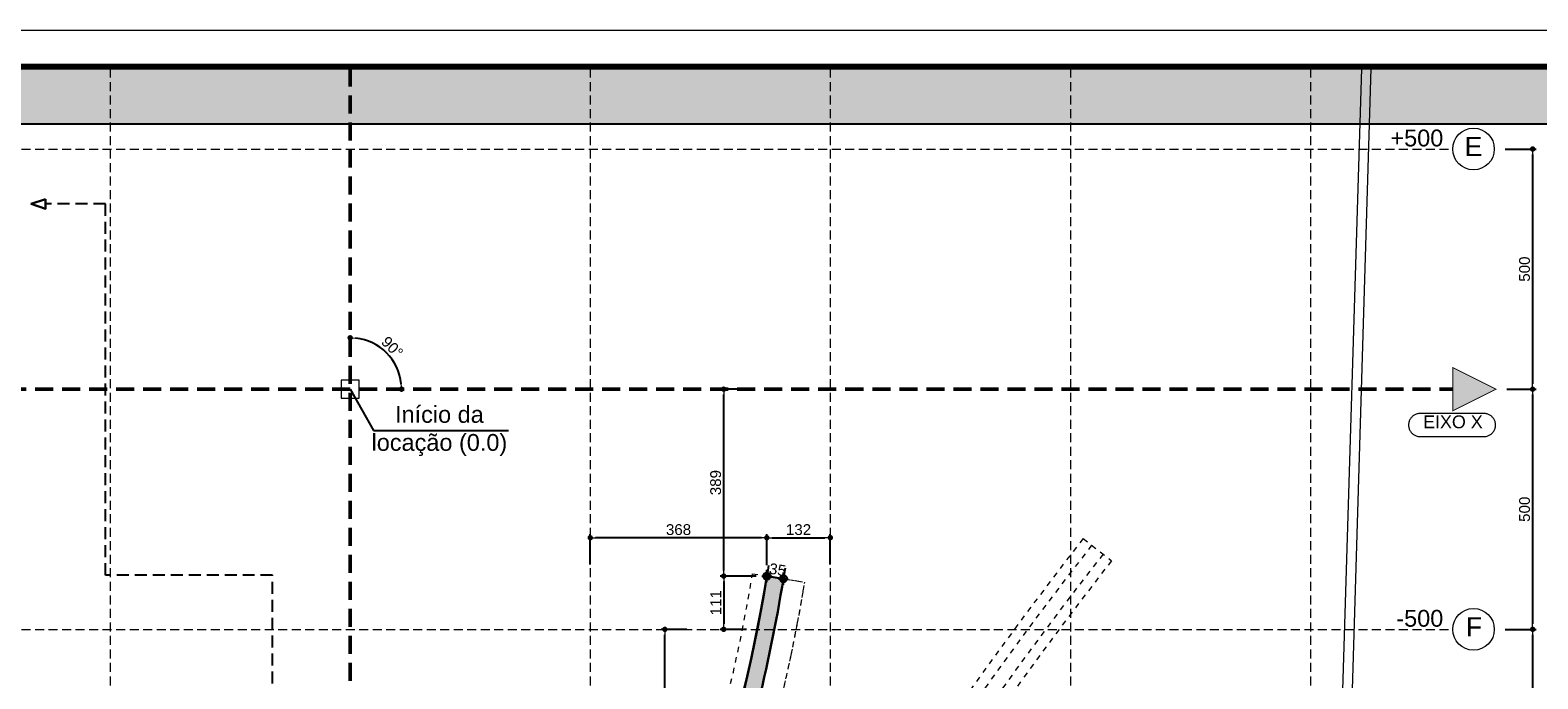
# Model space of a CAD drawing. Header units: millimetres. Extents: x 83 to 471, y -739 to 93.
# Tile 113 of 185: x 129 to 171, y -297 to -279. Entities that reach past the tile are written whole.
import ezdxf
from ezdxf.enums import TextEntityAlignment as Align

# ---------------------------------------------------------------- set-up
doc = ezdxf.new("R2010")
doc.units = ezdxf.units.MM
for name, pattern in [('CYPE_RAYA', [0.225, 0.1125, -0.1125]), ('CYPE_RAYAPUNTOPUNTO', [0.45, 0.225, -0.075, 0, -0.075, 0, -0.075]), ('TRAZO_HUECO', [0.75, 0.5, -0.25]), ('TRAZO_INTERIOR_VIGA', [0.375, 0.25, -0.125])]:
    doc.linetypes.add(name, pattern=pattern)
for name, color, linetype, lineweight in [('.', 7, 'Continuous', 5), ('__MAGNUS.Cota', 30, 'Continuous', 9), ('__MAGNUS.Margem', 7, 'Continuous', 70), ('__MAGNUS.Selo', 7, 'Continuous', 30), ('A-FLOR', 7, 'Continuous', 9), ('BL_CONTORNO', 7, 'Continuous', 30), ('CARGCIM', 7, 'Continuous', 9), ('COTA', 7, 'Continuous', 20), ('COTA_FORMAS', 7, 'CYPE_RAYAPUNTOPUNTO', 0), ('COTAS', 250, 'Continuous', 5), ('COTAS_REF_LINHAS', 7, 'Continuous', 20), ('LC-Eixos', 9, 'Continuous', 5), ('OT_SEC_LAJE', 7, 'Continuous', 20), ('PECA_COMPLETA', 7, 'Continuous', 0), ('VIG_HATCH', 7, 'Continuous', 0)]:
    doc.layers.add(name, color=color, linetype=linetype, lineweight=lineweight)
doc.layers.add('COTAS - LOCAÇÃO', color=250, linetype='Continuous')
doc.layers.add('RAMPA', color=253, linetype='Continuous')
doc.styles.add('Arial', font='arial.ttf')
doc.styles.add('Arial Narrow', font='ARIALN.TTF')
doc.dimstyles.new('Copy of UM_75.000000', dxfattribs={"dimtxt": 0.3, "dimasz": 0.15, "dimexe": 0.1, "dimexo": 0.3, "dimgap": 0.07, "dimtad": 1, "dimdec": 0, "dimlfac": 75, "dimzin": 0, "dimdsep": 46, "dimtxsty": 'Arial', "dimblk": 'DOT', "dimcen": 0.09, "dimdle": 0.1, "dimclrd": 30, "dimclre": 30, "dimclrt": 7, "dimadec": 1, "dimazin": 2, "dimtfac": 1, "dimtdec": 0, "dimtofl": 0, "dimtmove": 0, "dimatfit": 3, "dimldrblk": 'DOT', "dimfxl": 1, "dimtolj": 1, "dimarcsym": 0})
doc.dimstyles.new('UM_50.000000 LOCAÇÃO', dxfattribs={"dimtxt": 0.22, "dimasz": 0.2, "dimexe": 0.1, "dimexo": 0.3, "dimgap": 0.07, "dimtad": 1, "dimjust": 1, "dimdec": 0, "dimlfac": 50, "dimdsep": 46, "dimtxsty": 'Arial', "dimcen": 0.09, "dimdle": 0.1, "dimse2": 1, "dimsd2": 1, "dimclrd": 30, "dimclre": 7, "dimclrt": 7, "dimadec": 1, "dimazin": 3, "dimtfac": 1, "dimtdec": 0, "dimtofl": 0, "dimtmove": 0, "dimatfit": 3, "dimfxl": 1, "dimtolj": 1, "dimarcsym": 0})

# ---------------------------------------------------------------- blocks, each defined once
blk = doc.blocks.new('G$C05BD9800')
at = {"layer": 'BL_CONTORNO', "linetype": 'CYPE_RAYA', "lineweight": 9}
blk.add_line((15.26676349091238, -3.110995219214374), (15.85819426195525, -3.572199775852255), dxfattribs=at)
for points in [[(-22.78596901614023, 3.513107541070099, -0.01106201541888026), (-21.61174227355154, 0.08398306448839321, 0.02649444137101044), (-18.3863402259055, -9.900050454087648, 0.2071939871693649), (-9.882679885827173, -18.81551847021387, 0.2110172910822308), (-0.1197103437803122, -18.72616227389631, 0.1747705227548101), (4.736607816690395, -14.27626782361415, 0.08829554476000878), (8.381558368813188, -3.843059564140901), (9.468281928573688, -4.018462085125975, -0.08819353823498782), (5.692996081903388, -14.82050828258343, -0.1637292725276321), (0.3566950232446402, -19.71821428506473, -0.2120889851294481), (-10.34480741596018, -19.81440853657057, -0.2060983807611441), (-19.4067750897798, -10.31289546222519, -0.02041681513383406), (-22.65786747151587, -0.2569930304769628, 0.0115782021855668), (-23.82018378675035, 3.132607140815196)], [(-23.06777548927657, 3.409635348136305, -0.01110088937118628), (-21.89983811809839, 1.591615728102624e-12, 0.02647157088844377), (-18.66718559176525, -10.00554568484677, 0.2071477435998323), (-10.00049999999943, -19.09141574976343, 0.2109043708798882), (-5.684341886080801e-14, -19.00127739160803, 0.1745439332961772), (5.000249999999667, -14.41948618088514, 0.08813894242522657), (8.679060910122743, -3.890953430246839), (9.023847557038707, -3.946603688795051, -0.08822558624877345), (5.29866158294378, -14.60324611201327, -0.1683396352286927), (0.1726782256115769, -19.3073034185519, -0.2121636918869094), (-10.16665016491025, -19.40093118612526, -0.2062770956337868), (-18.9878077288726, -10.14776954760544, -0.02335918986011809), (-22.22902319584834, -0.1198940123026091, 0.01156031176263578), (-23.39777971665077, 3.288466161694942)]]:
    blk.add_lwpolyline(points, format="xyb", close=True, dxfattribs=at)
for points in [[(15.26676349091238, -3.110995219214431, 0.03872693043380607), (7.466136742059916, -14.89111542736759, -0.1761883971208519), (-0.07835553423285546, -21.39626952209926, -0.1732121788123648), (-9.92787023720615, -21.45144571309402, -0.2496248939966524), (-21.01758665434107, -9.930233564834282, -0.006459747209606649), (-21.77223976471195, -7.796114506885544)], [(15.68076503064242, -3.433838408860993, 0.03872905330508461), (7.924598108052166, -15.14692545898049, -0.1762651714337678), (0.1044738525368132, -21.88841960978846, -0.1731761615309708), (-10.0961690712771, -21.94877190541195, -0.2492337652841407), (-21.51707895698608, -10.09308621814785, -0.006403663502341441), (-22.26942502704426, -7.964731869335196)], [(15.44419272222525, -3.249356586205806, 0.03872784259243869), (7.662619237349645, -15.00074999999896, -0.1762219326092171), (-1.024930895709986e-08, -21.60719107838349, -0.1731964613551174), (-9.999999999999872, -21.66458520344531, -0.2494547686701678), (-21.2316655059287, -9.99999999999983, -0.00643554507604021), (-21.98531916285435, -7.86837909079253, 0.00643554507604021)], [(15.85819426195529, -3.572199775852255, 0.03872995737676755), (8.121083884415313, -15.25655413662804, -0.1762965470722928), (0.1828291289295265, -22.09934085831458, -0.1731614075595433), (-10.16829305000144, -22.16191244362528, -0.2490722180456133), (-21.73112076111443, -10.1629478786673, -0.006380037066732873), (-22.48250442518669, -8.036996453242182)]]:
    blk.add_lwpolyline(points, format="xyb", dxfattribs=at)
blk = doc.blocks.new('*U1863')
at = {"layer": '__MAGNUS.Margem', "lineweight": 9}
blk.add_line((-1005.922513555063, 828.7196485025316), (183.0774864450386, 828.7196485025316), dxfattribs=at)
at = {"layer": '__MAGNUS.Margem', "linetype": 'Continuous'}
blk.add_line((-980.922513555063, 818.7196485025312), (173.0774864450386, 818.7196485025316), dxfattribs=at)
at = {"layer": '__MAGNUS.Selo', "style": 'Arial Narrow'}
for tag, height, width, p in [('PROPRIETÁRIO', 3.395000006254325, 1.000000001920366, (17.21365262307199, 48.90608562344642)), ('EDIFICAÇÃORESIDENCIAL', 3.395000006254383, 1.00000000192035, (17.21365262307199, 40.60663314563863)), ('ESTRUTURAL', 3.395000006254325, 1.000000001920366, (17.80158844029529, 20.69475924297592)), ('ANTEPROJETO', 2.425000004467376, 1.000000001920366, (111.6862229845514, 13.50243801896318)), ('ARQ01/01', 5.5, 1.000000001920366, (139.4442584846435, 9.49622269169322)), ('INDICADA', 2.425000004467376, 1.000000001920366, (111.5284553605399, 8.00497110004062))]:
    blk.add_attdef(tag, text='', height=height, dxfattribs=dict(at, width=width)).set_placement(p, align=Align.MIDDLE_LEFT)
at = {"layer": '__MAGNUS.Selo', "lineweight": 30, "flags": 104}
for tag, p in [('ENDEREÇODAOBRA', (17.21365262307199, 33.53604236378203)), ('ENDEREÇODAOBRA', (17.21365262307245, 27.86661950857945)), ('TÍTULO', (17.21365262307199, 10.79641230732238))]:
    blk.add_attdef(tag, text='', height=3.395000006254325, dxfattribs=at).set_placement(p, align=Align.MIDDLE_LEFT)
blk = doc.blocks.new('_DOT')
at = {"layer": '__MAGNUS.Cota', "linetype": 'ByBlock'}
blk.add_line((-0.5, 0), (-1, 0), dxfattribs=at)
at = {"layer": '__MAGNUS.Cota', "linetype": 'ByBlock', "const_width": 0.5}
blk.add_lwpolyline([(-0.25, 0, 1), (0.25, 0, 1)], format="xyb", close=True, dxfattribs=at)
blk = doc.blocks.new('*D2472')
at = {"layer": 'COTAS', "color": 30, "lineweight": -2}
for p, q in [((170.4477161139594, -281.817650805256), (171.3115779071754, -281.817650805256)), ((171.2115779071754, -281.967650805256), (171.2115779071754, -288.3346508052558)), ((170.4934318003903, -288.4846508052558), (171.3115779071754, -288.4846508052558))]:
    blk.add_line(p, q, dxfattribs=at)
at = {"layer": 'Defpoints', "color": 0}
for p in [(170.1477161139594, -281.817650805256), (170.1934318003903, -288.4846508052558), (171.2115779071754, -288.4846508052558)]:
    blk.add_point(p, dxfattribs=at)
at = {"layer": 'COTAS', "color": 30, "linetype": 'ByBlock', "lineweight": -2, "xscale": 0.15, "yscale": 0.15, "zscale": 0.15}
for p, rotation in [((171.2115779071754, -281.817650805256), 90), ((171.2115779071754, -288.4846508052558), 270)]:
    blk.add_blockref('_DOT', p, dxfattribs=dict(at, rotation=rotation))
at = {"layer": 'COTAS', "color": 7, "insert": (170.9884060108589, -285.1511508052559), "char_height": 0.3, "attachment_point": 5, "rotation": 90, "style": 'Arial'}
blk.add_mtext('\\A1;500', dxfattribs=at)
blk = doc.blocks.new('*D2473')
at = {"layer": 'COTAS', "color": 30, "lineweight": -2}
for p, q in [((170.4934318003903, -288.4846508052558), (171.3115779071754, -288.4846508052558)), ((171.2115779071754, -288.6346508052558), (171.2115779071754, -295.0016508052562)), ((170.4477161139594, -295.1516508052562), (171.3115779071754, -295.1516508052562))]:
    blk.add_line(p, q, dxfattribs=at)
at = {"layer": 'Defpoints', "color": 0}
for p in [(170.1934318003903, -288.4846508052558), (170.1477161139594, -295.1516508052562), (171.2115779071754, -295.1516508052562)]:
    blk.add_point(p, dxfattribs=at)
at = {"layer": 'COTAS', "color": 30, "linetype": 'ByBlock', "lineweight": -2, "xscale": 0.15, "yscale": 0.15, "zscale": 0.15}
for p, rotation in [((171.2115779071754, -288.4846508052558), 90), ((171.2115779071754, -295.1516508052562), 270)]:
    blk.add_blockref('_DOT', p, dxfattribs=dict(at, rotation=rotation))
at = {"layer": 'COTAS', "color": 7, "insert": (170.9884060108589, -291.818150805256), "char_height": 0.3, "attachment_point": 5, "rotation": 90, "style": 'Arial'}
blk.add_mtext('\\A1;500', dxfattribs=at)
blk = doc.blocks.new('*D2474')
at = {"layer": 'COTAS', "color": 30, "lineweight": -2}
for p, q in [((170.4477161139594, -295.1516508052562), (171.3115779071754, -295.1516508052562)), ((171.2115779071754, -295.3016508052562), (171.2115779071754, -301.6686508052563)), ((170.4477161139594, -301.8186508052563), (171.3115779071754, -301.8186508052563))]:
    blk.add_line(p, q, dxfattribs=at)
at = {"layer": 'Defpoints', "color": 0}
for p in [(170.1477161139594, -295.1516508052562), (170.1477161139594, -301.8186508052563), (171.2115779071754, -301.8186508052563)]:
    blk.add_point(p, dxfattribs=at)
at = {"layer": 'COTAS', "color": 30, "linetype": 'ByBlock', "lineweight": -2, "xscale": 0.15, "yscale": 0.15, "zscale": 0.15}
for p, rotation in [((171.2115779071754, -295.1516508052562), 90), ((171.2115779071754, -301.8186508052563), 270)]:
    blk.add_blockref('_DOT', p, dxfattribs=dict(at, rotation=rotation))
at = {"layer": 'COTAS', "color": 7, "insert": (170.9884060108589, -298.4851508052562), "char_height": 0.3, "attachment_point": 5, "rotation": 90, "style": 'Arial'}
blk.add_mtext('\\A1;500', dxfattribs=at)
blk = doc.blocks.new('PONTO AUXILIAR')
at = {"layer": '.'}
h = blk.add_hatch(color=256, dxfattribs=at)
h.dxf.hatch_style = 1
h.paths.add_polyline_path([(-0.1009483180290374, 0), (5.684341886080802e-15, 0), (5.684341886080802e-15, 0.1009483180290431, 0.414213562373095), (-0.1009483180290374, 0)], is_closed=False)
h.paths.add_polyline_path([(5.684341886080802e-15, -0.1009483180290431, 0.414213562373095), (0.1009483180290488, 0), (5.684341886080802e-15, 0), (5.684341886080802e-15, -0.1009483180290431)], is_closed=False)
for p, q in [((-0.1346530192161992, 0), (0.1346530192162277, 0)), ((5.684341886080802e-15, -0.1734126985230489), (5.684341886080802e-15, 0.1734126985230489))]:
    blk.add_line(p, q)
blk.add_circle((5.684341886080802e-15, 0), 0.1009483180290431)
blk = doc.blocks.new('*D2512')
at = {"layer": 'COTAS', "color": 30, "lineweight": -2}
for p, q in [((147.7252070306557, -295.1516508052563), (147.012252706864, -295.1516508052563)), ((147.112252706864, -300.6405463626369), (147.112252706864, -295.3016508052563)), ((147.8514415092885, -300.7905463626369), (147.012252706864, -300.7905463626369))]:
    blk.add_line(p, q, dxfattribs=at)
at = {"layer": 'Defpoints', "color": 0}
for p in [(147.112252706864, -295.1516508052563), (148.0252070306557, -295.1516508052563), (148.1514415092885, -300.7905463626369)]:
    blk.add_point(p, dxfattribs=at)
at = {"layer": 'COTAS', "color": 30, "linetype": 'ByBlock', "lineweight": -2, "xscale": 0.15, "yscale": 0.15, "zscale": 0.15}
for p, rotation in [((147.112252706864, -295.1516508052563), 90), ((147.112252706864, -300.7905463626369), 270)]:
    blk.add_blockref('_DOT', p, dxfattribs=dict(at, rotation=rotation))
at = {"layer": 'COTAS', "color": 7, "insert": (146.8889784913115, -297.9710985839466), "char_height": 0.3, "attachment_point": 5, "rotation": 90, "style": 'Arial'}
blk.add_mtext('\\A1;423', dxfattribs=at)
blk = doc.blocks.new('*D2513')
at = {"layer": 'COTAS', "color": 30, "lineweight": -2}
for p, q in [((149.6441848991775, -293.6725887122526), (148.6474939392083, -293.6725887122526)), ((148.7474939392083, -293.8225887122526), (148.7474939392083, -295.0016508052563)), ((149.3781609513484, -295.1516508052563), (148.6474939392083, -295.1516508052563))]:
    blk.add_line(p, q, dxfattribs=at)
at = {"layer": 'Defpoints', "color": 0}
for p in [(149.9441848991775, -293.6725887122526), (148.7474939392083, -295.1516508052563), (149.6781609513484, -295.1516508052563)]:
    blk.add_point(p, dxfattribs=at)
at = {"layer": 'COTAS', "color": 30, "linetype": 'ByBlock', "lineweight": -2, "xscale": 0.15, "yscale": 0.15, "zscale": 0.15}
for p, rotation in [((148.7474939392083, -293.6725887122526), 90), ((148.7474939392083, -295.1516508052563), 270)]:
    blk.add_blockref('_DOT', p, dxfattribs=dict(at, rotation=rotation))
at = {"layer": 'COTAS', "color": 7, "insert": (148.5268800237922, -294.4121197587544), "char_height": 0.3, "attachment_point": 5, "rotation": 90, "style": 'Arial'}
blk.add_mtext('\\A1;111', dxfattribs=at)
blk = doc.blocks.new('*D2514')
at = {"layer": 'COTAS', "color": 30, "lineweight": -2}
for p, q in [((149.5125554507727, -288.4846508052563), (148.6474939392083, -288.4846508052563)), ((148.7474939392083, -293.5225887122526), (148.7474939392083, -288.6346508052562)), ((149.6441848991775, -293.6725887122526), (148.6474939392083, -293.6725887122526))]:
    blk.add_line(p, q, dxfattribs=at)
at = {"layer": 'Defpoints', "color": 0}
for p in [(148.7474939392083, -288.4846508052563), (149.8125554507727, -288.4846508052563), (149.9441848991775, -293.6725887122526)]:
    blk.add_point(p, dxfattribs=at)
at = {"layer": 'COTAS', "color": 30, "linetype": 'ByBlock', "lineweight": -2, "xscale": 0.15, "yscale": 0.15, "zscale": 0.15}
for p, rotation in [((148.7474939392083, -288.4846508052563), 90), ((148.7474939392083, -293.6725887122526), 270)]:
    blk.add_blockref('_DOT', p, dxfattribs=dict(at, rotation=rotation))
at = {"layer": 'COTAS', "color": 7, "insert": (148.5242197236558, -291.0786197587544), "char_height": 0.3, "attachment_point": 5, "rotation": 90, "style": 'Arial'}
blk.add_mtext('\\A1;389', dxfattribs=at)
blk = doc.blocks.new('*D2515')
at = {"layer": 'COTAS', "color": 30, "lineweight": -2}
for p, q in [((145.0401322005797, -293.3513430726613), (145.0401322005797, -292.5076440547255)), ((149.7941848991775, -292.6076440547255), (145.1901322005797, -292.6076440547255)), ((149.9441848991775, -293.3725887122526), (149.9441848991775, -292.5076440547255))]:
    blk.add_line(p, q, dxfattribs=at)
at = {"layer": 'Defpoints', "color": 0}
for p in [(145.0401322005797, -292.6076440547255), (145.0401322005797, -293.6513430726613), (149.9441848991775, -293.6725887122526)]:
    blk.add_point(p, dxfattribs=at)
at = {"layer": 'COTAS', "color": 30, "linetype": 'ByBlock', "lineweight": -2, "xscale": 0.15, "yscale": 0.15, "zscale": 0.15, "rotation": 180}
blk.add_blockref('_DOT', (145.0401322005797, -292.6076440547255), dxfattribs=at)
at = {"layer": 'COTAS', "color": 30, "linetype": 'ByBlock', "lineweight": -2, "xscale": 0.15, "yscale": 0.15, "zscale": 0.15}
blk.add_blockref('_DOT', (149.9441848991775, -292.6076440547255), dxfattribs=at)
at = {"layer": 'COTAS', "color": 7, "insert": (147.4921585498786, -292.384369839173), "char_height": 0.3, "attachment_point": 5, "style": 'Arial'}
blk.add_mtext('\\A1;368', dxfattribs=at)
blk = doc.blocks.new('*D2516')
at = {"layer": 'COTAS', "color": 30, "lineweight": -2}
for p, q in [((149.9441848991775, -293.3725887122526), (149.9441848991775, -292.5076440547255)), ((150.0941848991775, -292.6076440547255), (151.5571322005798, -292.6076440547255)), ((151.7071322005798, -293.3513430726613), (151.7071322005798, -292.5076440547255))]:
    blk.add_line(p, q, dxfattribs=at)
at = {"layer": 'Defpoints', "color": 0}
for p in [(151.7071322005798, -292.6076440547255), (149.9441848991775, -293.6725887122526), (151.7071322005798, -293.6513430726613)]:
    blk.add_point(p, dxfattribs=at)
at = {"layer": 'COTAS', "color": 30, "linetype": 'ByBlock', "lineweight": -2, "xscale": 0.15, "yscale": 0.15, "zscale": 0.15, "rotation": 180}
blk.add_blockref('_DOT', (149.9441848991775, -292.6076440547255), dxfattribs=at)
at = {"layer": 'COTAS', "color": 30, "linetype": 'ByBlock', "lineweight": -2, "xscale": 0.15, "yscale": 0.15, "zscale": 0.15}
blk.add_blockref('_DOT', (151.7071322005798, -292.6076440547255), dxfattribs=at)
at = {"layer": 'COTAS', "color": 7, "insert": (150.8256585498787, -292.384369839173), "char_height": 0.3, "attachment_point": 5, "style": 'Arial'}
blk.add_mtext('\\A1;132', dxfattribs=at)
blk = doc.blocks.new('*D2540')
at = {"color": 30, "lineweight": -2}
for p, q in [((149.9919877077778, -293.3764217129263), (149.9601452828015, -293.573704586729)), ((150.452731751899, -293.4507880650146), (150.4208893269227, -293.6480709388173)), ((150.0922945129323, -293.6963283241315), (150.2568715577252, -293.7228918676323))]:
    blk.add_line(p, q, dxfattribs=at)
at = {"layer": 'Defpoints', "color": 0}
for p in [(149.9441848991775, -293.6725887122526), (150.4049289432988, -293.7469550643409), (150.4049550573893, -293.746793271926)]:
    blk.add_point(p, dxfattribs=at)
at = {"color": 30, "linetype": 'ByBlock', "lineweight": -2, "xscale": 0.15, "yscale": 0.15, "zscale": 0.15}
for p, rotation in [((149.9442110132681, -293.6724269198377), 170.83125402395), ((150.4049550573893, -293.746793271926), 350.83125402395)]:
    blk.add_blockref('_DOT', p, dxfattribs=dict(at, rotation=rotation))
at = {"color": 7, "insert": (150.2424499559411, -293.4944003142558), "char_height": 0.3, "attachment_point": 5, "rotation": 350.83125402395, "style": 'Arial'}
blk.add_mtext('\\A1;35', dxfattribs=at)
blk = doc.blocks.new('*D2545')
at = {"color": 30, "lineweight": -2}
blk.add_arc((138.3731322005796, -288.4846508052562), 1.426791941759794, 6.026337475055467, 83.97366252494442, dxfattribs=at)
at = {"layer": 'Defpoints', "color": 0}
for p in [(138.3731322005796, -279.5826620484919), (139.6087702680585, -287.7712548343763), (96.62457239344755, -288.4846508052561), (168.9921038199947, -288.4846508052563), (138.3731322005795, -328.4866508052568)]:
    blk.add_point(p, dxfattribs=at)
at = {"color": 30, "linetype": 'ByBlock', "lineweight": -2, "xscale": 0.15, "yscale": 0.15, "zscale": 0.15}
for p, rotation in [((138.3731322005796, -287.0578588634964), 176.9868312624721), ((139.7999241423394, -288.4846508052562), 273.0131687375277)]:
    blk.add_blockref('_DOT', p, dxfattribs=dict(at, rotation=rotation))
at = {"color": 7, "insert": (139.541207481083, -287.3165755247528), "char_height": 0.3, "attachment_point": 5, "rotation": 315, "style": 'Arial'}
blk.add_mtext('\\A1;90%%d', dxfattribs=at)
blk = doc.blocks.new('ERER')
at = {"layer": '.', "true_color": 0xffffff}
h = blk.add_hatch(color=7, dxfattribs=at)
h.dxf.hatch_style = 1
h.paths.add_polyline_path([(0, 1.54198376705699), (79.36537377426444, 1.541983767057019), (79.36537377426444, 2.84e-14), (0, 0), (0, 1.54198376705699)])
blk.add_lwpolyline([(0, 1.54198376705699), (79.36537377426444, 1.541983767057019), (79.36537377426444, 2.84e-14), (0, 0)], close=True)
blk = doc.blocks.new('G$C64FE85D2')
at = {"layer": 'OT_SEC_LAJE', "lineweight": 30}
blk.add_lwpolyline([(-6.355855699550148, 3.965741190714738), (-6.355855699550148, 3.76574119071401), (-6.655855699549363, 3.865741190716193), (-6.355855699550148, 3.965741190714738)], close=True, dxfattribs=at)
at = {"layer": 'RAMPA', "linetype": 'TRAZO_INTERIOR_VIGA'}
blk.add_lwpolyline([(-6.645413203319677, -37.94851169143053), (-5.106014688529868, -37.94851169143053), (-5.106014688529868, -17.76745313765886), (-1.618626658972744, -17.76745313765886), (-1.618626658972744, -3.880037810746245), (-5.106014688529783, -3.880037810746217), (-5.106014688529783, 3.865741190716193), (-6.355855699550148, 3.865741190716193)], dxfattribs=at)

msp = doc.modelspace()

# ---------------------------------------------------------------- hatches: boundary and pattern name
at = {"layer": 'LC-Eixos'}
h = msp.add_hatch(color=256, dxfattribs=at)
h.dxf.hatch_style = 1
h.paths.add_polyline_path([(168.9921038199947, -287.8839868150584), (168.9921038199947, -289.0853147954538), (170.1934318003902, -288.4846508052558), (168.9921038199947, -287.8839868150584)])
at = {"layer": 'VIG_HATCH', "true_color": 0xffe0e0}
h = msp.add_hatch(color=254, dxfattribs=at)
h.dxf.hatch_style = 1
edge = h.paths.add_edge_path()
edge.add_arc((9.776088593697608, -320.0387673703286), 104.2855572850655, 17.61227989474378, 20.25309605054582, ccw=False)
edge.add_arc((274.5147451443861, -242.4317730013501), 171.6352095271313, 195.5642239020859, 200.2432411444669)
edge.add_arc((133.2515974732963, -294.5378210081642), 21.06855858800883, 200.217081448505, 247.0581184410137)
edge.add_arc((131.5699881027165, -298.775121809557), 16.51126043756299, 246.7003736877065, 294.3324561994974)
edge.add_arc((132.6782158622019, -300.9121707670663), 14.10801388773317, 293.8075179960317, 331.1913142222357)
edge.add_arc((107.9826343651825, -286.8893462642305), 42.50628308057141, 330.6699212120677, 350.8173586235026)
edge.add_line((149.9441848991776, -293.6725887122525), (150.4059574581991, -293.7469550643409))
edge.add_arc((107.9405514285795, -286.8721449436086), 43.01829521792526, 330.6524876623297, 350.80405583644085, ccw=False)
edge.add_arc((132.7036298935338, -300.9389364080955), 14.53955826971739, 293.9394891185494, 331.1450169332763, ccw=False)
edge.add_arc((131.5700658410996, -298.7840929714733), 16.96976851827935, 246.4963967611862, 294.4853656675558, ccw=False)
edge.add_arc((133.251071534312, -294.5376356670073), 21.53485113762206, 200.3174953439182, 246.9007452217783, ccw=False)
edge.add_arc((274.0441388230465, -242.5966842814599), 171.6033231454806, 195.5654380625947, 200.2583594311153, ccw=False)
edge.add_arc((6.064482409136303, -321.263586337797), 107.7270776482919, 17.62547474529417, 20.18050113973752)
edge.add_line((107.1782464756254, -284.1000292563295), (107.6139443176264, -283.9384703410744))

# ---------------------------------------------------------------- linework, layer by layer
at = {"layer": 'A-FLOR'}
for p, q in [((166.4548751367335, -279.5826620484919), (165.2907637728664, -317.7759739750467)), ((166.7216789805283, -279.5826620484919), (165.4762123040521, -320.4451591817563))]:
    msp.add_line(p, q, dxfattribs=at)
at = {"layer": 'BL_CONTORNO'}
msp.add_line((149.9441848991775, -293.6725887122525), (150.4049289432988, -293.7469550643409), dxfattribs=at)
at = {"layer": 'BL_CONTORNO', "linetype": 'CYPE_RAYA', "lineweight": 9}
msp.add_lwpolyline([(150.6023736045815, -293.7788236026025), (150.9975081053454, -293.8426002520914, -0.08685848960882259), (146.0960267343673, -308.0000392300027, -0.1681427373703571), (138.8665834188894, -314.7674665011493, -0.2126353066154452), (124.5643436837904, -314.8970429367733, -0.2059031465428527), (112.4974320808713, -302.2351780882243, -0.02041681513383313), (108.1626422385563, -288.8273081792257, 0.01157820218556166), (106.6128871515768, -284.3078412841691), (106.9884580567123, -284.1692628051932)], format="xyb", dxfattribs=at)
at = {"layer": 'BL_CONTORNO'}
for points in [[(150.4049289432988, -293.7469550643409, -0.04335840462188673), (148.5936518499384, -300.9398076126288, -0.04337114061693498), (145.5679873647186, -307.7144228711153, -0.1683022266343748), (138.6198007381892, -314.2202318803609, -0.2127069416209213), (124.8017857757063, -314.3456941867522, -0.2059212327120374), (113.0604321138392, -302.0268722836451, -0.0204314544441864), (108.7380534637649, -288.6559188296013, 0.01159918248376), (107.1760925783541, -284.1000292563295)], [(107.6139443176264, -283.9384703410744, -0.01152324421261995), (109.1733480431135, -288.4846508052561, 0.02032791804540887), (113.4810719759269, -301.8186508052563, 0.2072364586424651), (125.0391322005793, -313.9398718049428, 0.2109043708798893), (138.3731322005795, -313.8196873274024, 0.1649449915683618), (145.0401322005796, -307.7106323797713, 0.08813042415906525), (149.9441848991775, -293.6725887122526, -0.0869324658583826)], [(107.6139443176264, -283.9384703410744, -0.01161896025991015), (109.1854200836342, -288.5227036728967, 0.02044285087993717), (113.4981385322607, -301.8649195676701, 0.205936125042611), (124.9863915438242, -313.9170465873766, 0.2127662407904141), (138.4279429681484, -313.7947782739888, 0.1684344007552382), (145.1574292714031, -307.4924222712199, 0.0869235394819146), (149.9441848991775, -293.6725887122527)]]:
    msp.add_lwpolyline(points, format="xyb", dxfattribs=at)
at = {"layer": 'CARGCIM', "linetype": 'TRAZO_HUECO', "lineweight": 50}
for p, q in [((138.3731322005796, -279.5826620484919), (138.3731322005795, -328.4866508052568)), ((96.62457239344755, -288.4846508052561), (168.9921038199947, -288.4846508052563))]:
    msp.add_line(p, q, dxfattribs=at)
at = {"layer": 'COTA', "const_width": 0.0266680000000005}
msp.add_lwpolyline([(168.9921038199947, -289.0853147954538), (168.9921038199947, -287.8839868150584), (170.1934318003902, -288.4846508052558)], close=True, dxfattribs=at)
at = {"layer": 'COTA_FORMAS', "linetype": 'TRAZO_HUECO', "ltscale": 0.5}
for p, q in [((131.7061322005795, -279.5826620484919), (131.7061322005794, -328.4866508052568)), ((145.0401322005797, -279.5826620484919), (145.0401322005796, -328.4866508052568)), ((151.7071322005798, -279.5826620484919), (151.7071322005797, -328.4866508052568)), ((158.37413220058, -279.5826620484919), (158.3741322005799, -328.4866508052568)), ((165.04113220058, -279.5826620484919), (165.0411322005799, -328.4866508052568)), ((96.62457239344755, -281.817650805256), (168.9921038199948, -281.8176508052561)), ((96.62457239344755, -295.1516508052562), (168.9921038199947, -295.1516508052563))]:
    msp.add_line(p, q, dxfattribs=at)
at = {"layer": 'COTAS', "color": 1}
msp.add_lwpolyline([(138.6249549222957, -288.2328280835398), (138.1213094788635, -288.2328280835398), (138.1213094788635, -288.7364735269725), (138.6249549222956, -288.7364735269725)], close=True, dxfattribs=at)
at = {"layer": 'COTAS_REF_LINHAS', "color": 7}
msp.add_lwpolyline([(168.0861649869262, -289.1598166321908), (168.0647902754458, -289.1605312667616), (168.0435110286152, -289.1626719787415), (168.022422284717, -289.1662292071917), (168.0016182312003, -289.1711870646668), (167.9811917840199, -289.1775234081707), (167.9612341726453, -289.1852099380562), (167.9418345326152, -289.1942123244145), (167.92307950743, -289.2044903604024), (167.9050528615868, -289.2159981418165), (167.8878351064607, -289.2286842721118), (167.8715031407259, -289.24249209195), (167.856129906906, -289.2573599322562), (167.8417840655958, -289.2732213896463), (167.8285296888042, -289.2900056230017), (167.8164259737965, -289.3076376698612), (167.8055269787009, -289.3260387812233), (167.7958813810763, -289.3451267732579), (167.7875322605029, -289.3648163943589), (167.7805169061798, -289.3850197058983), (167.7748666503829, -289.4056464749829), (167.7706067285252, -289.4266045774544), (167.7677561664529, -289.4478004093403), (167.7663276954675, -289.4691393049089), (167.7663276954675, -289.4905259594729), (167.7677561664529, -289.5118648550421), (167.7706067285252, -289.5330606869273), (167.7748666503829, -289.5540187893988), (167.7805169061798, -289.5746455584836), (167.7875322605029, -289.5948488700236), (167.7958813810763, -289.6145384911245), (167.8055269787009, -289.6336264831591), (167.8164259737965, -289.6520275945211), (167.8285296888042, -289.66965964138), (167.8417840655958, -289.6864438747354), (167.856129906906, -289.7023053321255), (167.8715031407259, -289.7171731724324), (167.8878351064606, -289.7309809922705), (167.9050528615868, -289.7436671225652), (167.92307950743, -289.7551749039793), (167.9418345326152, -289.7654529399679), (167.9612341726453, -289.7744553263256), (167.9811917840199, -289.782141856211), (168.0016182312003, -289.7884781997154), (168.022422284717, -289.7934360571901), (168.0435110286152, -289.7969932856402), (168.0647902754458, -289.7991339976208), (168.0861649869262, -289.7998486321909), (169.8622537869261, -289.7998486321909), (169.8836284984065, -289.7991339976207), (169.9049077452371, -289.7969932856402), (169.9259964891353, -289.7934360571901), (169.9468005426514, -289.7884781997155), (169.9672269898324, -289.782141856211), (169.987184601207, -289.7744553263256), (170.0065842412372, -289.7654529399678), (170.0253392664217, -289.7551749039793), (170.0433659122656, -289.7436671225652), (170.0605836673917, -289.7309809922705), (170.0769156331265, -289.7171731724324), (170.0922888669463, -289.7023053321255), (170.1066347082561, -289.6864438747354), (170.1198890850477, -289.66965964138), (170.1319928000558, -289.6520275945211), (170.1428917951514, -289.6336264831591), (170.1525373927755, -289.6145384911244), (170.1608865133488, -289.5948488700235), (170.167901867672, -289.5746455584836), (170.1735521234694, -289.5540187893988), (170.1778120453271, -289.5330606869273), (170.1806626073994, -289.511864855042), (170.1820910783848, -289.4905259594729), (170.1820910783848, -289.4691393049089), (170.1806626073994, -289.4478004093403), (170.1778120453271, -289.4266045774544), (170.1735521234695, -289.4056464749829), (170.167901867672, -289.3850197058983), (170.1608865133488, -289.3648163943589), (170.1525373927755, -289.3451267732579), (170.1428917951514, -289.3260387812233), (170.1319928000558, -289.3076376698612), (170.1198890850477, -289.2900056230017), (170.106634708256, -289.2732213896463), (170.0922888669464, -289.2573599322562), (170.0769156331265, -289.24249209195), (170.0605836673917, -289.2286842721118), (170.0433659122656, -289.2159981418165), (170.0253392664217, -289.2044903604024), (170.0065842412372, -289.1942123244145), (169.987184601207, -289.1852099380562), (169.9672269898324, -289.1775234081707), (169.9468005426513, -289.1711870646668), (169.9259964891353, -289.1662292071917), (169.9049077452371, -289.1626719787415), (169.8836284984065, -289.1605312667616), (169.8622537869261, -289.1598166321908), (168.0861649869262, -289.1598166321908)], close=True, dxfattribs=at)
for centre in [(169.569909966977, -281.817650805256), (169.569909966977, -295.1516508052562)]:
    msp.add_circle(centre, 0.5778061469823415, dxfattribs=at)
at = {"layer": 'PECA_COMPLETA'}
msp.add_lwpolyline([(194.5179713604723, -360.9228400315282), (96.62457239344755, -360.9228400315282), (96.62457239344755, -279.5826620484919), (194.5179713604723, -279.5826620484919)], close=True, dxfattribs=at)

# ---------------------------------------------------------------- block references
for name, p in [('ERER', (96.62457239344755, -281.1246458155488)), ('PONTO AUXILIAR', (149.9441848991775, -293.6725887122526)), ('PONTO AUXILIAR', (150.4049289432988, -293.7469550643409))]:
    msp.add_blockref(name, p)
at = {"xscale": 1.33333333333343, "yscale": 1.33333333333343, "zscale": 1.33333333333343}
msp.add_blockref('G$C05BD9800', (138.3731322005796, -288.4846508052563), dxfattribs=at)
at = {"layer": '__MAGNUS.Selo', "color": 7, "true_color": 0xffffff, "xscale": 0.0999999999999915, "yscale": 0.0999999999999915, "zscale": 0.0999999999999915}
msp.add_blockref('*U1863', (194.6288868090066, -361.389662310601), dxfattribs=at)
at = {"layer": 'COTAS', "xscale": 1.330508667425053, "yscale": 1.330508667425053, "zscale": 1.330508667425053}
msp.add_blockref('G$C64FE85D2', (138.3731322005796, -288.4846508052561), dxfattribs=at)

# ---------------------------------------------------------------- texts
at = {"layer": 'COTAS', "insert": (140.8510703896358, -288.9510037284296), "char_height": 0.4666900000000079, "width": 3.773390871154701, "attachment_point": 2, "style": 'Arial'}
msp.add_mtext('Início da locação (0.0)', dxfattribs=at)
at = {"layer": 'COTAS_REF_LINHAS', "color": 7, "style": 'Arial'}
for s, height, p in [('E', 0.5333600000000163, (169.322026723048, -282.0136163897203)), ('EIXO X', 0.3555733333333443, (168.1697635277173, -289.5687259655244)), ('F', 0.5333600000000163, (169.3558619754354, -295.3476163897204))]:
    msp.add_text(s, height=height, dxfattribs=at).set_placement(p)
at = {"layer": 'COTAS_REF_LINHAS', "color": 7, "char_height": 0.4666900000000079, "attachment_point": 3, "style": 'Arial'}
for s, insert in [('+500', (168.7304916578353, -281.27800228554)), ('-500', (168.7304916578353, -294.6120022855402))]:
    msp.add_mtext(s, dxfattribs=dict(at, insert=insert))

# ---------------------------------------------------------------- dimensions: what is measured, and where the dimension line sits
dim = msp.add_angular_dim_2l(base=(139.6087702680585, -287.7712548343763), line1=((96.62457239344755, -288.4846508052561), (168.9921038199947, -288.4846508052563)), line2=((138.3731322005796, -279.5826620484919), (138.3731322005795, -328.4866508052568)), dimstyle='Copy of UM_75.000000')
dim.commit()
dim.dimension.update_dxf_attribs({"geometry": '*D2545', "text_midpoint": (139.541207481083, -287.3165755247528)})
dim = msp.add_linear_dim(base=(150.4049550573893, -293.746793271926), p1=(149.9441848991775, -293.6725887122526), p2=(150.4049289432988, -293.7469550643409), angle=350.8312540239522, dimstyle='Copy of UM_75.000000')
dim.commit()
dim.dimension.update_dxf_attribs({"geometry": '*D2540', "text_midpoint": (150.2068728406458, -293.7148218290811), "dimtype": 161})
at = {"layer": 'COTAS'}
for base, p1, p2, angle, picture, middle in [((171.2115779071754, -288.4846508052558), (170.1477161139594, -281.817650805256), (170.1934318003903, -288.4846508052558), 90.00000000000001, '*D2472', (170.9884060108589, -285.1511508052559)), ((148.7474939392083, -288.4846508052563), (149.9441848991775, -293.6725887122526), (149.8125554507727, -288.4846508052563), 90, '*D2514', (148.5242197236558, -291.0786197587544)), ((171.2115779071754, -295.1516508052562), (170.1934318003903, -288.4846508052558), (170.1477161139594, -295.1516508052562), 90.00000000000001, '*D2473', (170.9884060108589, -291.818150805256)), ((148.7474939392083, -295.1516508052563), (149.9441848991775, -293.6725887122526), (149.6781609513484, -295.1516508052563), 90, '*D2513', (148.5268800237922, -294.4121197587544)), ((147.112252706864, -295.1516508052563), (148.1514415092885, -300.7905463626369), (148.0252070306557, -295.1516508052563), 90, '*D2512', (146.8889784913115, -297.9710985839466)), ((171.2115779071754, -301.8186508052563), (170.1477161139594, -295.1516508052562), (170.1477161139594, -301.8186508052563), 90.00000000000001, '*D2474', (170.9884060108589, -298.4851508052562))]:
    dim = msp.add_linear_dim(base=base, p1=p1, p2=p2, angle=angle, dimstyle='Copy of UM_75.000000', dxfattribs=at)
    dim.commit()
    dim.dimension.update_dxf_attribs({"geometry": picture, "text_midpoint": middle})
for base, p2, picture, middle in [((145.0401322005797, -292.6076440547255), (145.0401322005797, -293.6513430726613), '*D2515', (147.4921585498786, -292.384369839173)), ((151.7071322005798, -292.6076440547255), (151.7071322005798, -293.6513430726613), '*D2516', (150.8256585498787, -292.384369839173))]:
    dim = msp.add_linear_dim(base=base, p1=(149.9441848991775, -293.6725887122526), p2=p2, dimstyle='Copy of UM_75.000000', dxfattribs=at)
    dim.commit()
    dim.dimension.update_dxf_attribs({"geometry": picture, "text_midpoint": middle})

# ---------------------------------------------------------------- leaders
at = {"layer": 'COTAS - LOCAÇÃO'}
msp.add_leader([(138.373132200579, -288.4846508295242), (139.0183557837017, -289.6304980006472), (142.7728303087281, -289.6304980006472)], dimstyle='UM_50.000000 LOCAÇÃO', override={"dimgap": 0.07, "dimtad": 0}, dxfattribs=at)

doc.saveas('drawing.dxf')
